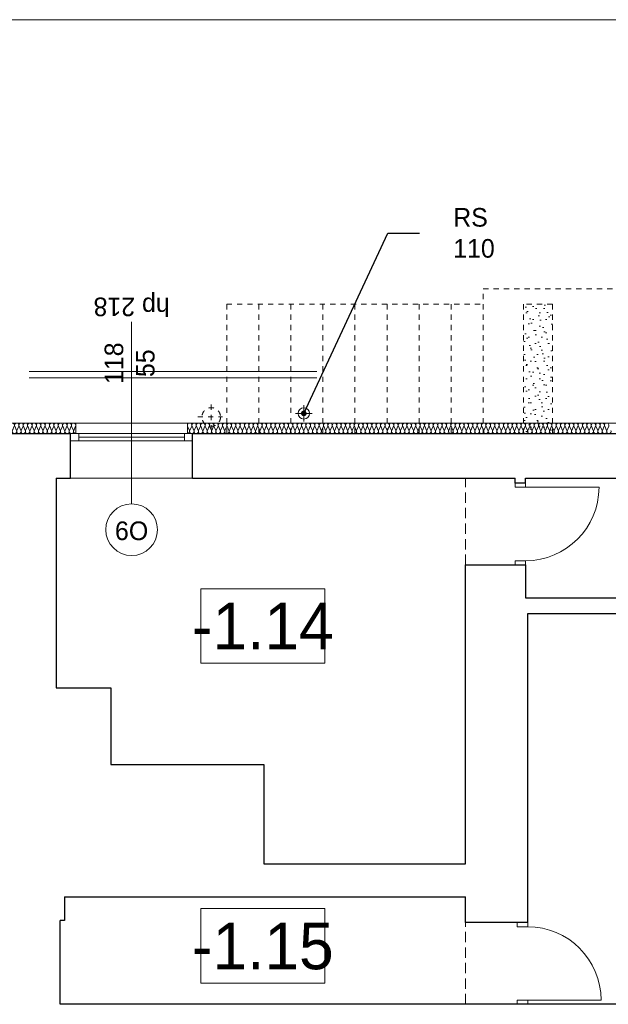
# Model space of a CAD drawing. Extents: x -21260 to 35740, y -2672 to 187028.
# Tile 22 of 120: x 11072 to 16764, y 17506 to 27028. Entities that reach past the tile are written whole.
import ezdxf

# ---------------------------------------------------------------- set-up
doc = ezdxf.new("R2010")
doc.units = 0
doc.header["$MEASUREMENT"] = 0
doc.linetypes.add('Hidden Line', pattern=[100, 50, -50])
doc.linetypes.add('Krawędzie ukryte', pattern=[150, 100, -50])
for name, color, linetype, lineweight, true_color in [('arch izolacje_Nr_Pióra__3', 7, 'Continuous', 13, 0xff6600), ('Arch ocieplenie_Nr_Pióra__22', 7, 'Continuous', 9, 0x7f7f7f), ('Arch wyburzenia_Nr_Pióra__2', 7, 'Continuous', 13, 0x7f7f7f), ('INWENT.ŚCIANY_Nr_Pióra__2', 7, 'Continuous', 13, 0x7f7f7f)]:
    doc.layers.add(name, color=color, linetype=linetype, lineweight=lineweight, true_color=true_color)
for name, color, linetype, lineweight in [('arch izolacje_Nr_Pióra__5', 7, 'Continuous', 13), ('Arch opisy okien_Nr_Pióra__21', 7, 'Continuous', 13), ('Arch opisy_Nr_Pióra__1', 7, 'Continuous', 25), ('Arch opisy_Nr_Pióra__21', 7, 'Continuous', 13), ('ARCH TABELA_Nr_Pióra__21', 7, 'Continuous', 13), ('INWENT ODWODNIENIE_Nr_Pióra__21', 7, 'Continuous', 13), ('INWENT OPISY_Nr_Pióra__21', 7, 'Continuous', 13), ('INWENT. DRZWI_Nr_Pióra__21', 7, 'Continuous', 13), ('INWENT. OKNA_Nr_Pióra__5', 7, 'Continuous', 13), ('INWENT.ŚCIANY_Nr_Pióra__1', 7, 'Continuous', 25), ('INWENT.ŚCIANY_Nr_Pióra__21', 7, 'Continuous', 13)]:
    doc.layers.add(name, color=color, linetype=linetype, lineweight=lineweight)
doc.layers.add('Arch ocieplenie', color=7, linetype='Continuous')
doc.styles.add('GENERATED_STYLE_3', font='txt')
doc.styles.add('GENERATED_STYLE_4', font='txt')
doc.styles.add('GENERATED_STYLE_6', font='txt')
doc.styles.add('GENERATED_STYLE_7', font='txt')
doc.dimstyles.new('GENERATED_STYLE__6', dxfattribs={"dimtxt": 0.18, "dimasz": 109.44, "dimexe": 0.18, "dimexo": 0.0625, "dimgap": 0.09, "dimtad": 0, "dimtih": 1, "dimtoh": 1, "dimdec": 4, "dimzin": 0, "dimdsep": 46, "dimcen": 0.09, "dimadec": 0, "dimazin": 0, "dimtfac": 1, "dimtdec": 4, "dimtmove": 0, "dimatfit": 3, "dimldrblk": 'ARROWHEAD_11', "dimfxl": 0, "dimtolj": 1, "dimtzin": 0, "dimarcsym": 0})

# ---------------------------------------------------------------- blocks, each defined once
blk = doc.blocks.new('Izolacja cieplna 14_111', base_point=(11614.1, 23025.9))
at = {"layer": 'Arch ocieplenie_Nr_Pióra__22', "linetype": 'Continuous'}
for p, q in [((9093.5, 23055.7), (9075.8, 23096.1)), ((9114.6, 23096.1), (9097, 23055.7)), ((9135.8, 23055.7), (9118.2, 23096.1)), ((9157, 23096.1), (9139.3, 23055.7)), ((9178.1, 23055.7), (9160.5, 23096.1)), ((9199.3, 23096.1), (9181.7, 23055.7)), ((9220.5, 23055.7), (9202.8, 23096.1)), ((9241.6, 23096.1), (9224, 23055.7)), ((9262.8, 23055.7), (9245.2, 23096.1)), ((9284, 23096.1), (9266.3, 23055.7)), ((9305.1, 23055.7), (9287.5, 23096.1)), ((9326.3, 23096.1), (9308.7, 23055.7)), ((9347.5, 23055.7), (9329.8, 23096.1)), ((9368.6, 23096.1), (9351, 23055.7)), ((9389.8, 23055.7), (9372.2, 23096.1)), ((9411, 23096.1), (9393.3, 23055.7)), ((9432.1, 23055.7), (9414.5, 23096.1)), ((9453.3, 23096.1), (9435.7, 23055.7)), ((9474.5, 23055.7), (9456.8, 23096.1)), ((9495.6, 23096.1), (9478, 23055.7)), ((9516.8, 23055.7), (9499.2, 23096.1)), ((9538, 23096.1), (9520.3, 23055.7)), ((9559.1, 23055.7), (9541.5, 23096.1)), ((9580.3, 23096.1), (9562.7, 23055.7)), ((9601.5, 23055.7), (9583.8, 23096.1)), ((9622.6, 23096.1), (9605, 23055.7)), ((9643.8, 23055.7), (9626.2, 23096.1)), ((9665, 23096.1), (9647.3, 23055.7)), ((9686.1, 23055.7), (9668.5, 23096.1)), ((9707.3, 23096.1), (9689.7, 23055.7)), ((9728.5, 23055.7), (9710.8, 23096.1)), ((9749.6, 23096.1), (9732, 23055.7)), ((9770.8, 23055.7), (9753.2, 23096.1)), ((9792, 23096.1), (9774.3, 23055.7)), ((9813.1, 23055.7), (9795.5, 23096.1)), ((9834.3, 23096.1), (9816.7, 23055.7)), ((9855.5, 23055.7), (9837.8, 23096.1)), ((9876.6, 23096.1), (9859, 23055.7)), ((9897.8, 23055.7), (9880.2, 23096.1)), ((9919, 23096.1), (9901.3, 23055.7)), ((9940.1, 23055.7), (9922.5, 23096.1)), ((9961.3, 23096.1), (9943.7, 23055.7)), ((9982.5, 23055.7), (9964.8, 23096.1)), ((10003.6, 23096.1), (9986, 23055.7)), ((10024.8, 23055.7), (10007.2, 23096.1)), ((10046, 23096.1), (10028.3, 23055.7)), ((10067.1, 23055.7), (10049.5, 23096.1)), ((10088.3, 23096.1), (10070.7, 23055.7)), ((10109.5, 23055.7), (10091.8, 23096.1)), ((10130.6, 23096.1), (10113, 23055.7)), ((10151.8, 23055.7), (10134.2, 23096.1)), ((10173, 23096.1), (10155.3, 23055.7)), ((10194.1, 23055.7), (10176.5, 23096.1)), ((10215.3, 23096.1), (10197.7, 23055.7)), ((10236.5, 23055.7), (10218.8, 23096.1)), ((10257.6, 23096.1), (10240, 23055.7)), ((10278.8, 23055.7), (10261.2, 23096.1)), ((10300, 23096.1), (10282.3, 23055.7)), ((10321.1, 23055.7), (10303.5, 23096.1)), ((10342.3, 23096.1), (10324.7, 23055.7)), ((10363.5, 23055.7), (10345.8, 23096.1)), ((10384.6, 23096.1), (10367, 23055.7)), ((10405.8, 23055.7), (10388.2, 23096.1)), ((10427, 23096.1), (10409.3, 23055.7)), ((10448.1, 23055.7), (10430.5, 23096.1)), ((10469.3, 23096.1), (10451.7, 23055.7)), ((10490.5, 23055.7), (10472.8, 23096.1)), ((10511.6, 23096.1), (10494, 23055.7)), ((10532.8, 23055.7), (10515.2, 23096.1)), ((10554, 23096.1), (10536.3, 23055.7)), ((10575.1, 23055.7), (10557.5, 23096.1)), ((10596.3, 23096.1), (10578.7, 23055.7)), ((10617.5, 23055.7), (10599.8, 23096.1)), ((10638.6, 23096.1), (10621, 23055.7)), ((10659.8, 23055.7), (10642.2, 23096.1)), ((10681, 23096.1), (10663.3, 23055.7)), ((10702.1, 23055.7), (10684.5, 23096.1)), ((10723.3, 23096.1), (10705.7, 23055.7)), ((10744.5, 23055.7), (10726.8, 23096.1)), ((10765.6, 23096.1), (10748, 23055.7)), ((10786.8, 23055.7), (10769.2, 23096.1)), ((10808, 23096.1), (10790.3, 23055.7)), ((10829.1, 23055.7), (10811.5, 23096.1)), ((10850.3, 23096.1), (10832.7, 23055.7)), ((10871.5, 23055.7), (10853.8, 23096.1)), ((10892.6, 23096.1), (10875, 23055.7)), ((10913.8, 23055.7), (10896.2, 23096.1)), ((10935, 23096.1), (10917.3, 23055.7)), ((10956.1, 23055.7), (10938.5, 23096.1)), ((10977.3, 23096.1), (10959.7, 23055.7)), ((10998.5, 23055.7), (10980.8, 23096.1)), ((11019.6, 23096.1), (11002, 23055.7)), ((11040.8, 23055.7), (11023.2, 23096.1)), ((11062, 23096.1), (11044.3, 23055.7)), ((11083.1, 23055.7), (11065.5, 23096.1)), ((11104.3, 23096.1), (11086.7, 23055.7)), ((11125.5, 23055.7), (11107.8, 23096.1)), ((11146.6, 23096.1), (11129, 23055.7)), ((11167.8, 23055.7), (11150.2, 23096.1)), ((11189, 23096.1), (11171.3, 23055.7)), ((11210.1, 23055.7), (11192.5, 23096.1)), ((11231.3, 23096.1), (11213.7, 23055.7)), ((11252.5, 23055.7), (11234.8, 23096.1)), ((11273.6, 23096.1), (11256, 23055.7)), ((11294.8, 23055.7), (11277.2, 23096.1)), ((11316, 23096.1), (11298.3, 23055.7)), ((11337.1, 23055.7), (11319.5, 23096.1)), ((11358.3, 23096.1), (11340.7, 23055.7)), ((11379.5, 23055.7), (11361.8, 23096.1)), ((11400.6, 23096.1), (11383, 23055.7)), ((11421.8, 23055.7), (11404.2, 23096.1)), ((11443, 23096.1), (11425.3, 23055.7)), ((11464.1, 23055.7), (11446.5, 23096.1)), ((11485.3, 23096.1), (11467.7, 23055.7)), ((11506.5, 23055.7), (11488.8, 23096.1)), ((11527.6, 23096.1), (11510, 23055.7)), ((11548.8, 23055.7), (11531.2, 23096.1)), ((11570, 23096.1), (11552.3, 23055.7)), ((11591.1, 23055.7), (11573.5, 23096.1)), ((11612.3, 23096.1), (11594.7, 23055.7))]:
    blk.add_line(p, q, dxfattribs=at)
for centre, start_param, end_param in [((9095.2, 23104.6), 1.158003, 5.125183), ((9074.1, 23047.1), 0, 1.983589), ((9116.4, 23047.1), 4.299595, 8.266774), ((9137.6, 23104.6), 1.158003, 5.125183), ((9158.7, 23047.1), 4.299595, 8.266774), ((9179.9, 23104.6), 1.158003, 5.125183), ((9201.1, 23047.1), 4.299595, 8.266774), ((9222.2, 23104.6), 1.158003, 5.125183), ((9243.4, 23047.1), 4.299595, 8.266774), ((9264.6, 23104.6), 1.158003, 5.125183), ((9285.7, 23047.1), 4.299595, 8.266774), ((9306.9, 23104.6), 1.158003, 5.125183), ((9328.1, 23047.1), 4.299595, 8.266774), ((9349.2, 23104.6), 1.158003, 5.125183), ((9370.4, 23047.1), 4.299595, 8.266774), ((9391.6, 23104.6), 1.158003, 5.125183), ((9412.7, 23047.1), 4.299595, 8.266774), ((9433.9, 23104.6), 1.158003, 5.125183), ((9455.1, 23047.1), 4.299595, 8.266774), ((9476.2, 23104.6), 1.158003, 5.125183), ((9497.4, 23047.1), 4.299595, 8.266774), ((9518.6, 23104.6), 1.158003, 5.125183), ((9539.7, 23047.1), 4.299595, 8.266774), ((9560.9, 23104.6), 1.158003, 5.125183), ((9582.1, 23047.1), 4.299595, 8.266774), ((9603.2, 23104.6), 1.158003, 5.125183), ((9624.4, 23047.1), 4.299595, 8.266774), ((9645.6, 23104.6), 1.158003, 5.125183), ((9666.7, 23047.1), 4.299595, 8.266774), ((9687.9, 23104.6), 1.158003, 5.125183), ((9709.1, 23047.1), 4.299595, 8.266774), ((9730.2, 23104.6), 1.158003, 5.125183), ((9751.4, 23047.1), 4.299595, 8.266774), ((9772.6, 23104.6), 1.158003, 5.125183), ((9793.7, 23047.1), 4.299595, 8.266774), ((9814.9, 23104.6), 1.158003, 5.125183), ((9836.1, 23047.1), 4.299595, 8.266774), ((9857.2, 23104.6), 1.158003, 5.125183), ((9878.4, 23047.1), 4.299595, 8.266774), ((9899.6, 23104.6), 1.158003, 5.125183), ((9920.7, 23047.1), 4.299595, 8.266774), ((9941.9, 23104.6), 1.158003, 5.125183), ((9963.1, 23047.1), 4.299595, 8.266774), ((9984.2, 23104.6), 1.158003, 5.125183), ((10005.4, 23047.1), 4.299595, 8.266774), ((10026.6, 23104.6), 1.158003, 5.125183), ((10047.7, 23047.1), 4.299595, 8.266774), ((10068.9, 23104.6), 1.158003, 5.125183), ((10090.1, 23047.1), 4.299595, 8.266774), ((10111.2, 23104.6), 1.158003, 5.125183), ((10132.4, 23047.1), 4.299595, 8.266774), ((10153.6, 23104.6), 1.158003, 5.125183), ((10174.7, 23047.1), 4.299595, 8.266774), ((10195.9, 23104.6), 1.158003, 5.125183), ((10217.1, 23047.1), 4.299595, 8.266774), ((10238.2, 23104.6), 1.158003, 5.125183), ((10259.4, 23047.1), 4.299595, 8.266774), ((10280.6, 23104.6), 1.158003, 5.125183), ((10301.7, 23047.1), 4.299595, 8.266774), ((10322.9, 23104.6), 1.158003, 5.125183), ((10344.1, 23047.1), 4.299595, 8.266774), ((10365.2, 23104.6), 1.158003, 5.125183), ((10386.4, 23047.1), 4.299595, 8.266774), ((10407.6, 23104.6), 1.158003, 5.125183), ((10428.7, 23047.1), 4.299595, 8.266774), ((10449.9, 23104.6), 1.158003, 5.125183), ((10471.1, 23047.1), 4.299595, 8.266774), ((10492.2, 23104.6), 1.158003, 5.125183), ((10513.4, 23047.1), 4.299595, 8.266774), ((10534.6, 23104.6), 1.158003, 5.125183), ((10555.7, 23047.1), 4.299595, 8.266774), ((10576.9, 23104.6), 1.158003, 5.125183), ((10598.1, 23047.1), 4.299595, 8.266774), ((10619.2, 23104.6), 1.158003, 5.125183), ((10640.4, 23047.1), 4.299595, 8.266774), ((10661.6, 23104.6), 1.158003, 5.125183), ((10682.7, 23047.1), 4.299595, 8.266774), ((10703.9, 23104.6), 1.158003, 5.125183), ((10725.1, 23047.1), 4.299595, 8.266774), ((10746.2, 23104.6), 1.158003, 5.125183), ((10767.4, 23047.1), 4.299595, 8.266774), ((10788.6, 23104.6), 1.158003, 5.125183), ((10809.7, 23047.1), 4.299595, 8.266774), ((10830.9, 23104.6), 1.158003, 5.125183), ((10852.1, 23047.1), 4.299595, 8.266774), ((10873.2, 23104.6), 1.158003, 5.125183), ((10894.4, 23047.1), 4.299595, 8.266774), ((10915.6, 23104.6), 1.158003, 5.125183), ((10936.7, 23047.1), 4.299595, 8.266774), ((10957.9, 23104.6), 1.158003, 5.125183), ((10979.1, 23047.1), 4.299595, 8.266774), ((11000.2, 23104.6), 1.158003, 5.125183), ((11021.4, 23047.1), 4.299595, 8.266774), ((11042.6, 23104.6), 1.158003, 5.125183), ((11063.7, 23047.1), 4.299595, 8.266774), ((11084.9, 23104.6), 1.158003, 5.125183), ((11106.1, 23047.1), 4.299595, 8.266774), ((11127.2, 23104.6), 1.158003, 5.125183), ((11148.4, 23047.1), 4.299595, 8.266774), ((11169.6, 23104.6), 1.158003, 5.125183), ((11190.7, 23047.1), 4.299595, 8.266774), ((11211.9, 23104.6), 1.158003, 5.125183), ((11233.1, 23047.1), 4.299595, 8.266774), ((11254.2, 23104.6), 1.158003, 5.125183), ((11275.4, 23047.1), 4.299595, 8.266774), ((11296.6, 23104.6), 1.158003, 5.125183), ((11317.7, 23047.1), 4.299595, 8.266774), ((11338.9, 23104.6), 1.158003, 5.125183), ((11360.1, 23047.1), 4.299595, 8.266774), ((11381.2, 23104.6), 1.158003, 5.125183), ((11402.4, 23047.1), 4.299595, 8.266774), ((11423.6, 23104.6), 1.158003, 5.125183), ((11444.7, 23047.1), 4.299595, 8.266774), ((11465.9, 23104.6), 1.158003, 5.125183), ((11487.1, 23047.1), 4.299595, 8.266774), ((11508.2, 23104.6), 1.158003, 5.125183), ((11529.4, 23047.1), 4.299595, 8.266774), ((11550.6, 23104.6), 1.158003, 5.125183), ((11571.7, 23047.1), 4.299595, 8.266774), ((11592.9, 23104.6), 1.158003, 5.125183), ((11614.1, 23047.1), 4.299596, 6.283185)]:
    blk.add_ellipse(centre, major_axis=(0, -21.3), ratio=0.995244, start_param=start_param, end_param=end_param, dxfattribs=at)
blk = doc.blocks.new('Izolacja cieplna 14_113', base_point=(21524.1, 23025.9))
at = {"layer": 'Arch ocieplenie_Nr_Pióra__22', "linetype": 'Continuous'}
for p, q in [((12713.5, 23055.7), (12695.9, 23096.1)), ((12734.7, 23096.1), (12717.1, 23055.7)), ((12756, 23055.7), (12738.3, 23096.1)), ((12777.2, 23096.1), (12759.5, 23055.7)), ((12798.4, 23055.7), (12780.8, 23096.1)), ((12819.6, 23096.1), (12802, 23055.7)), ((12840.9, 23055.7), (12823.2, 23096.1)), ((12862.1, 23096.1), (12844.4, 23055.7)), ((12883.3, 23055.7), (12865.7, 23096.1)), ((12904.5, 23096.1), (12886.9, 23055.7)), ((12925.8, 23055.7), (12908.1, 23096.1)), ((12947, 23096.1), (12929.3, 23055.7)), ((12968.2, 23055.7), (12950.6, 23096.1)), ((12989.5, 23096.1), (12971.8, 23055.7)), ((13010.7, 23055.7), (12993, 23096.1)), ((13031.9, 23096.1), (13014.2, 23055.7)), ((13053.1, 23055.7), (13035.5, 23096.1)), ((13074.4, 23096.1), (13056.7, 23055.7)), ((13095.6, 23055.7), (13077.9, 23096.1)), ((13116.8, 23096.1), (13099.1, 23055.7)), ((13138, 23055.7), (13120.4, 23096.1)), ((13159.3, 23096.1), (13141.6, 23055.7)), ((13180.5, 23055.7), (13162.8, 23096.1)), ((13201.7, 23096.1), (13184.1, 23055.7)), ((13222.9, 23055.7), (13205.3, 23096.1)), ((13244.2, 23096.1), (13226.5, 23055.7)), ((13265.4, 23055.7), (13247.7, 23096.1)), ((13286.6, 23096.1), (13269, 23055.7)), ((13307.8, 23055.7), (13290.2, 23096.1)), ((13329.1, 23096.1), (13311.4, 23055.7)), ((13350.3, 23055.7), (13332.6, 23096.1)), ((13371.5, 23096.1), (13353.9, 23055.7)), ((13392.7, 23055.7), (13375.1, 23096.1)), ((13414, 23096.1), (13396.3, 23055.7)), ((13435.2, 23055.7), (13417.5, 23096.1)), ((13456.4, 23096.1), (13438.8, 23055.7)), ((13477.6, 23055.7), (13460, 23096.1)), ((13498.9, 23096.1), (13481.2, 23055.7)), ((13520.1, 23055.7), (13502.4, 23096.1)), ((13541.3, 23096.1), (13523.7, 23055.7)), ((13562.6, 23055.7), (13544.9, 23096.1)), ((13583.8, 23096.1), (13566.1, 23055.7)), ((13605, 23055.7), (13587.3, 23096.1)), ((13626.2, 23096.1), (13608.6, 23055.7)), ((13647.5, 23055.7), (13629.8, 23096.1)), ((13668.7, 23096.1), (13651, 23055.7)), ((13689.9, 23055.7), (13672.2, 23096.1)), ((13711.1, 23096.1), (13693.5, 23055.7)), ((13732.4, 23055.7), (13714.7, 23096.1)), ((13753.6, 23096.1), (13735.9, 23055.7)), ((13774.8, 23055.7), (13757.2, 23096.1)), ((13796, 23096.1), (13778.4, 23055.7)), ((13817.3, 23055.7), (13799.6, 23096.1)), ((13838.5, 23096.1), (13820.8, 23055.7)), ((13859.7, 23055.7), (13842.1, 23096.1)), ((13880.9, 23096.1), (13863.3, 23055.7)), ((13902.2, 23055.7), (13884.5, 23096.1)), ((13923.4, 23096.1), (13905.7, 23055.7)), ((13944.6, 23055.7), (13927, 23096.1)), ((13965.8, 23096.1), (13948.2, 23055.7)), ((13987.1, 23055.7), (13969.4, 23096.1)), ((14008.3, 23096.1), (13990.6, 23055.7)), ((14029.5, 23055.7), (14011.9, 23096.1)), ((14050.7, 23096.1), (14033.1, 23055.7)), ((14072, 23055.7), (14054.3, 23096.1)), ((14093.2, 23096.1), (14075.5, 23055.7)), ((14114.4, 23055.7), (14096.8, 23096.1)), ((14135.7, 23096.1), (14118, 23055.7)), ((14156.9, 23055.7), (14139.2, 23096.1)), ((14178.1, 23096.1), (14160.4, 23055.7)), ((14199.3, 23055.7), (14181.7, 23096.1)), ((14220.6, 23096.1), (14202.9, 23055.7)), ((14241.8, 23055.7), (14224.1, 23096.1)), ((14263, 23096.1), (14245.3, 23055.7)), ((14284.2, 23055.7), (14266.6, 23096.1)), ((14305.5, 23096.1), (14287.8, 23055.7)), ((14326.7, 23055.7), (14309, 23096.1)), ((14347.9, 23096.1), (14330.3, 23055.7)), ((14369.1, 23055.7), (14351.5, 23096.1)), ((14390.4, 23096.1), (14372.7, 23055.7)), ((14411.6, 23055.7), (14393.9, 23096.1)), ((14432.8, 23096.1), (14415.2, 23055.7)), ((14454, 23055.7), (14436.4, 23096.1)), ((14475.3, 23096.1), (14457.6, 23055.7)), ((14496.5, 23055.7), (14478.8, 23096.1)), ((14517.7, 23096.1), (14500.1, 23055.7)), ((14538.9, 23055.7), (14521.3, 23096.1)), ((14560.2, 23096.1), (14542.5, 23055.7)), ((14581.4, 23055.7), (14563.7, 23096.1)), ((14602.6, 23096.1), (14585, 23055.7)), ((14623.8, 23055.7), (14606.2, 23096.1)), ((14645.1, 23096.1), (14627.4, 23055.7)), ((14666.3, 23055.7), (14648.6, 23096.1)), ((14687.5, 23096.1), (14669.9, 23055.7)), ((14708.8, 23055.7), (14691.1, 23096.1)), ((14730, 23096.1), (14712.3, 23055.7)), ((14751.2, 23055.7), (14733.5, 23096.1)), ((14772.4, 23096.1), (14754.8, 23055.7)), ((14793.7, 23055.7), (14776, 23096.1)), ((14814.9, 23096.1), (14797.2, 23055.7)), ((14836.1, 23055.7), (14818.4, 23096.1)), ((14857.3, 23096.1), (14839.7, 23055.7)), ((14878.6, 23055.7), (14860.9, 23096.1)), ((14899.8, 23096.1), (14882.1, 23055.7)), ((14921, 23055.7), (14903.4, 23096.1)), ((14942.2, 23096.1), (14924.6, 23055.7)), ((14963.5, 23055.7), (14945.8, 23096.1)), ((14984.7, 23096.1), (14967, 23055.7)), ((15005.9, 23055.7), (14988.3, 23096.1)), ((15027.1, 23096.1), (15009.5, 23055.7)), ((15048.4, 23055.7), (15030.7, 23096.1)), ((15069.6, 23096.1), (15051.9, 23055.7)), ((15090.8, 23055.7), (15073.2, 23096.1)), ((15112, 23096.1), (15094.4, 23055.7)), ((15133.3, 23055.7), (15115.6, 23096.1)), ((15154.5, 23096.1), (15136.8, 23055.7)), ((15175.7, 23055.7), (15158.1, 23096.1)), ((15197, 23096.1), (15179.3, 23055.7)), ((15218.2, 23055.7), (15200.5, 23096.1)), ((15239.4, 23096.1), (15221.7, 23055.7)), ((15260.6, 23055.7), (15243, 23096.1)), ((15281.9, 23096.1), (15264.2, 23055.7)), ((15303.1, 23055.7), (15285.4, 23096.1)), ((15324.3, 23096.1), (15306.6, 23055.7)), ((15345.5, 23055.7), (15327.9, 23096.1)), ((15366.8, 23096.1), (15349.1, 23055.7)), ((15388, 23055.7), (15370.3, 23096.1)), ((15409.2, 23096.1), (15391.6, 23055.7)), ((15430.4, 23055.7), (15412.8, 23096.1)), ((15451.7, 23096.1), (15434, 23055.7)), ((15472.9, 23055.7), (15455.2, 23096.1)), ((15494.1, 23096.1), (15476.5, 23055.7)), ((15515.3, 23055.7), (15497.7, 23096.1)), ((15536.6, 23096.1), (15518.9, 23055.7)), ((15557.8, 23055.7), (15540.1, 23096.1)), ((15579, 23096.1), (15561.4, 23055.7)), ((15600.2, 23055.7), (15582.6, 23096.1)), ((15621.5, 23096.1), (15603.8, 23055.7)), ((15642.7, 23055.7), (15625, 23096.1)), ((15663.9, 23096.1), (15646.3, 23055.7)), ((15685.1, 23055.7), (15667.5, 23096.1)), ((15706.4, 23096.1), (15688.7, 23055.7)), ((15727.6, 23055.7), (15709.9, 23096.1)), ((15748.8, 23096.1), (15731.2, 23055.7)), ((15770.1, 23055.7), (15752.4, 23096.1)), ((15791.3, 23096.1), (15773.6, 23055.7)), ((15812.5, 23055.7), (15794.8, 23096.1)), ((15833.7, 23096.1), (15816.1, 23055.7)), ((15855, 23055.7), (15837.3, 23096.1)), ((15876.2, 23096.1), (15858.5, 23055.7)), ((15897.4, 23055.7), (15879.7, 23096.1)), ((15918.6, 23096.1), (15901, 23055.7)), ((15939.9, 23055.7), (15922.2, 23096.1)), ((15961.1, 23096.1), (15943.4, 23055.7)), ((15982.3, 23055.7), (15964.7, 23096.1)), ((16003.5, 23096.1), (15985.9, 23055.7)), ((16024.8, 23055.7), (16007.1, 23096.1)), ((16046, 23096.1), (16028.3, 23055.7)), ((16067.2, 23055.7), (16049.6, 23096.1)), ((16088.4, 23096.1), (16070.8, 23055.7)), ((16109.7, 23055.7), (16092, 23096.1)), ((16130.9, 23096.1), (16113.2, 23055.7)), ((16152.1, 23055.7), (16134.5, 23096.1)), ((16173.3, 23096.1), (16155.7, 23055.7)), ((16194.6, 23055.7), (16176.9, 23096.1)), ((16215.8, 23096.1), (16198.1, 23055.7)), ((16237, 23055.7), (16219.4, 23096.1)), ((16258.2, 23096.1), (16240.6, 23055.7)), ((16279.5, 23055.7), (16261.8, 23096.1)), ((16300.7, 23096.1), (16283, 23055.7)), ((16321.9, 23055.7), (16304.3, 23096.1)), ((16343.2, 23096.1), (16325.5, 23055.7)), ((16364.4, 23055.7), (16346.7, 23096.1)), ((16385.6, 23096.1), (16367.9, 23055.7)), ((16406.8, 23055.7), (16389.2, 23096.1)), ((16428.1, 23096.1), (16410.4, 23055.7)), ((16449.3, 23055.7), (16431.6, 23096.1)), ((16470.5, 23096.1), (16452.8, 23055.7)), ((16491.7, 23055.7), (16474.1, 23096.1)), ((16513, 23096.1), (16495.3, 23055.7)), ((16534.2, 23055.7), (16516.5, 23096.1)), ((16555.4, 23096.1), (16537.8, 23055.7)), ((16576.6, 23055.7), (16559, 23096.1)), ((16597.9, 23096.1), (16580.2, 23055.7)), ((16619.1, 23055.7), (16601.4, 23096.1)), ((16640.3, 23096.1), (16622.7, 23055.7)), ((16661.5, 23055.7), (16643.9, 23096.1)), ((16682.8, 23096.1), (16665.1, 23055.7)), ((16704, 23055.7), (16686.3, 23096.1)), ((16725.2, 23096.1), (16707.6, 23055.7)), ((16746.4, 23055.7), (16728.8, 23096.1)), ((16767.7, 23096.1), (16750, 23055.7))]:
    blk.add_line(p, q, dxfattribs=at)
for centre, start_param, end_param in [((12715.3, 23104.6), 1.158003, 5.125183), ((12694.1, 23047.1), 0, 1.983589), ((12736.5, 23047.1), 4.299595, 8.266774), ((12757.7, 23104.6), 1.158003, 5.125183), ((12779, 23047.1), 4.299595, 8.266774), ((12800.2, 23104.6), 1.158003, 5.125183), ((12821.4, 23047.1), 4.299595, 8.266774), ((12842.7, 23104.6), 1.158003, 5.125183), ((12863.9, 23047.1), 4.299595, 8.266774), ((12885.1, 23104.6), 1.158003, 5.125183), ((12906.3, 23047.1), 4.299595, 8.266774), ((12927.6, 23104.6), 1.158003, 5.125183), ((12948.8, 23047.1), 4.299595, 8.266774), ((12970, 23104.6), 1.158003, 5.125183), ((12991.2, 23047.1), 4.299595, 8.266774), ((13012.5, 23104.6), 1.158003, 5.125183), ((13033.7, 23047.1), 4.299595, 8.266774), ((13054.9, 23104.6), 1.158003, 5.125183), ((13076.1, 23047.1), 4.299595, 8.266774), ((13097.4, 23104.6), 1.158003, 5.125183), ((13118.6, 23047.1), 4.299595, 8.266774), ((13139.8, 23104.6), 1.158003, 5.125183), ((13161, 23047.1), 4.299595, 8.266774), ((13182.3, 23104.6), 1.158003, 5.125183), ((13203.5, 23047.1), 4.299595, 8.266774), ((13224.7, 23104.6), 1.158003, 5.125183), ((13245.9, 23047.1), 4.299595, 8.266774), ((13267.2, 23104.6), 1.158003, 5.125183), ((13288.4, 23047.1), 4.299595, 8.266774), ((13309.6, 23104.6), 1.158003, 5.125183), ((13330.8, 23047.1), 4.299595, 8.266774), ((13352.1, 23104.6), 1.158003, 5.125183), ((13373.3, 23047.1), 4.299595, 8.266774), ((13394.5, 23104.6), 1.158003, 5.125183), ((13415.8, 23047.1), 4.299595, 8.266774), ((13437, 23104.6), 1.158003, 5.125183), ((13458.2, 23047.1), 4.299595, 8.266774), ((13479.4, 23104.6), 1.158003, 5.125183), ((13500.7, 23047.1), 4.299595, 8.266774), ((13521.9, 23104.6), 1.158003, 5.125183), ((13543.1, 23047.1), 4.299595, 8.266774), ((13564.3, 23104.6), 1.158003, 5.125183), ((13585.6, 23047.1), 4.299595, 8.266774), ((13606.8, 23104.6), 1.158003, 5.125183), ((13628, 23047.1), 4.299595, 8.266774), ((13649.2, 23104.6), 1.158003, 5.125183), ((13670.5, 23047.1), 4.299595, 8.266774), ((13691.7, 23104.6), 1.158003, 5.125183), ((13712.9, 23047.1), 4.299595, 8.266774), ((13734.1, 23104.6), 1.158003, 5.125183), ((13755.4, 23047.1), 4.299595, 8.266774), ((13776.6, 23104.6), 1.158003, 5.125183), ((13797.8, 23047.1), 4.299595, 8.266774), ((13819, 23104.6), 1.158003, 5.125183), ((13840.3, 23047.1), 4.299595, 8.266774), ((13861.5, 23104.6), 1.158003, 5.125183), ((13882.7, 23047.1), 4.299595, 8.266774), ((13904, 23104.6), 1.158003, 5.125183), ((13925.2, 23047.1), 4.299595, 8.266774), ((13946.4, 23104.6), 1.158003, 5.125183), ((13967.6, 23047.1), 4.299595, 8.266774), ((13988.9, 23104.6), 1.158003, 5.125183), ((14010.1, 23047.1), 4.299595, 8.266774), ((14031.3, 23104.6), 1.158003, 5.125183), ((14052.5, 23047.1), 4.299595, 8.266774), ((14073.8, 23104.6), 1.158003, 5.125183), ((14095, 23047.1), 4.299595, 8.266774), ((14116.2, 23104.6), 1.158003, 5.125183), ((14137.4, 23047.1), 4.299595, 8.266774), ((14158.7, 23104.6), 1.158003, 5.125183), ((14179.9, 23047.1), 4.299595, 8.266774), ((14201.1, 23104.6), 1.158003, 5.125183), ((14222.3, 23047.1), 4.299595, 8.266774), ((14243.6, 23104.6), 1.158003, 5.125183), ((14264.8, 23047.1), 4.299595, 8.266774), ((14286, 23104.6), 1.158003, 5.125183), ((14307.2, 23047.1), 4.299595, 8.266774), ((14328.5, 23104.6), 1.158003, 5.125183), ((14349.7, 23047.1), 4.299595, 8.266774), ((14370.9, 23104.6), 1.158003, 5.125183), ((14392.1, 23047.1), 4.299595, 8.266774), ((14413.4, 23104.6), 1.158003, 5.125183), ((14434.6, 23047.1), 4.299595, 8.266774), ((14455.8, 23104.6), 1.158003, 5.125183), ((14477.1, 23047.1), 4.299595, 8.266774), ((14498.3, 23104.6), 1.158003, 5.125183), ((14519.5, 23047.1), 4.299595, 8.266774), ((14540.7, 23104.6), 1.158003, 5.125183), ((14562, 23047.1), 4.299595, 8.266774), ((14583.2, 23104.6), 1.158003, 5.125183), ((14604.4, 23047.1), 4.299595, 8.266774), ((14625.6, 23104.6), 1.158003, 5.125183), ((14646.9, 23047.1), 4.299595, 8.266774), ((14668.1, 23104.6), 1.158003, 5.125183), ((14689.3, 23047.1), 4.299595, 8.266774), ((14710.5, 23104.6), 1.158003, 5.125183), ((14731.8, 23047.1), 4.299595, 8.266774), ((14753, 23104.6), 1.158003, 5.125183), ((14774.2, 23047.1), 4.299595, 8.266774), ((14795.4, 23104.6), 1.158003, 5.125183), ((14816.7, 23047.1), 4.299595, 8.266774), ((14837.9, 23104.6), 1.158003, 5.125183), ((14859.1, 23047.1), 4.299595, 8.266774), ((14880.3, 23104.6), 1.158003, 5.125183), ((14901.6, 23047.1), 4.299595, 8.266774), ((14922.8, 23104.6), 1.158003, 5.125183), ((14944, 23047.1), 4.299595, 8.266774), ((14965.2, 23104.6), 1.158003, 5.125183), ((14986.5, 23047.1), 4.299595, 8.266774), ((15007.7, 23104.6), 1.158003, 5.125183), ((15028.9, 23047.1), 4.299595, 8.266774), ((15050.2, 23104.6), 1.158003, 5.125183), ((15071.4, 23047.1), 4.299595, 8.266774), ((15092.6, 23104.6), 1.158003, 5.125183), ((15113.8, 23047.1), 4.299595, 8.266774), ((15135.1, 23104.6), 1.158003, 5.125183), ((15156.3, 23047.1), 4.299595, 8.266774), ((15177.5, 23104.6), 1.158003, 5.125183), ((15198.7, 23047.1), 4.299595, 8.266774), ((15220, 23104.6), 1.158003, 5.125183), ((15241.2, 23047.1), 4.299595, 8.266774), ((15262.4, 23104.6), 1.158003, 5.125183), ((15283.6, 23047.1), 4.299595, 8.266774), ((15304.9, 23104.6), 1.158003, 5.125183), ((15326.1, 23047.1), 4.299595, 8.266774), ((15347.3, 23104.6), 1.158003, 5.125183), ((15368.5, 23047.1), 4.299595, 8.266774), ((15389.8, 23104.6), 1.158003, 5.125183), ((15411, 23047.1), 4.299595, 8.266774), ((15432.2, 23104.6), 1.158003, 5.125183), ((15453.4, 23047.1), 4.299595, 8.266774), ((15474.7, 23104.6), 1.158003, 5.125183), ((15495.9, 23047.1), 4.299595, 8.266774), ((15517.1, 23104.6), 1.158003, 5.125183), ((15538.3, 23047.1), 4.299595, 8.266774), ((15559.6, 23104.6), 1.158003, 5.125183), ((15580.8, 23047.1), 4.299595, 8.266774), ((15602, 23104.6), 1.158003, 5.125183), ((15623.3, 23047.1), 4.299595, 8.266774), ((15644.5, 23104.6), 1.158003, 5.125183), ((15665.7, 23047.1), 4.299595, 8.266774), ((15686.9, 23104.6), 1.158003, 5.125183), ((15708.2, 23047.1), 4.299595, 8.266774), ((15729.4, 23104.6), 1.158003, 5.125183), ((15750.6, 23047.1), 4.299595, 8.266774), ((15771.8, 23104.6), 1.158003, 5.125183), ((15793.1, 23047.1), 4.299595, 8.266774), ((15814.3, 23104.6), 1.158003, 5.125183), ((15835.5, 23047.1), 4.299595, 8.266774), ((15856.7, 23104.6), 1.158003, 5.125183), ((15878, 23047.1), 4.299595, 8.266774), ((15899.2, 23104.6), 1.158003, 5.125183), ((15920.4, 23047.1), 4.299595, 8.266774), ((15941.6, 23104.6), 1.158003, 5.125183), ((15962.9, 23047.1), 4.299595, 8.266774), ((15984.1, 23104.6), 1.158003, 5.125183), ((16005.3, 23047.1), 4.299595, 8.266774), ((16026.5, 23104.6), 1.158003, 5.125183), ((16047.8, 23047.1), 4.299595, 8.266774), ((16069, 23104.6), 1.158003, 5.125183), ((16090.2, 23047.1), 4.299595, 8.266774), ((16111.5, 23104.6), 1.158003, 5.125183), ((16132.7, 23047.1), 4.299595, 8.266774), ((16153.9, 23104.6), 1.158003, 5.125183), ((16175.1, 23047.1), 4.299595, 8.266774), ((16196.4, 23104.6), 1.158003, 5.125183), ((16217.6, 23047.1), 4.299595, 8.266774), ((16238.8, 23104.6), 1.158003, 5.125183), ((16260, 23047.1), 4.299595, 8.266774), ((16281.3, 23104.6), 1.158003, 5.125183), ((16302.5, 23047.1), 4.299595, 8.266774), ((16323.7, 23104.6), 1.158003, 5.125183), ((16344.9, 23047.1), 4.299595, 8.266774), ((16366.2, 23104.6), 1.158003, 5.125183), ((16387.4, 23047.1), 4.299595, 8.266774), ((16408.6, 23104.6), 1.158003, 5.125183), ((16429.8, 23047.1), 4.299595, 8.266774), ((16451.1, 23104.6), 1.158003, 5.125183), ((16472.3, 23047.1), 4.299595, 8.266774), ((16493.5, 23104.6), 1.158003, 5.125183), ((16514.7, 23047.1), 4.299595, 8.266774), ((16536, 23104.6), 1.158003, 5.125183), ((16557.2, 23047.1), 4.299595, 8.266774), ((16578.4, 23104.6), 1.158003, 5.125183), ((16599.6, 23047.1), 4.299595, 8.266774), ((16620.9, 23104.6), 1.158003, 5.125183), ((16642.1, 23047.1), 4.299595, 8.266774), ((16663.3, 23104.6), 1.158003, 5.125183), ((16684.6, 23047.1), 4.299595, 8.266774), ((16705.8, 23104.6), 1.158003, 5.125183), ((16727, 23047.1), 4.299595, 8.266774), ((16748.2, 23104.6), 1.158003, 5.125183), ((16769.5, 23047.1), 4.299595, 8.266774)]:
    blk.add_ellipse(centre, major_axis=(0, -21.3), ratio=0.998032, start_param=start_param, end_param=end_param, dxfattribs=at)
blk = doc.blocks.new('ARROWHEAD_11')
at = {"color": 0, "linetype": 'Continuous', "lineweight": 0}
blk.add_line((0, 0), (-1, 0), dxfattribs=at)
at = {"color": 0, "linetype": 'Continuous', "lineweight": 0, "const_width": 0.25, "flags": 128}
blk.add_lwpolyline([(-0.125, 0, 1), (0.125, 0, 1)], format="xyb", close=True, dxfattribs=at)

msp = doc.modelspace()

# ---------------------------------------------------------------- hatches: boundary and pattern name
at = {"layer": 'Arch wyburzenia_Nr_Pióra__2', "linetype": 'Continuous'}
h = msp.add_hatch(dxfattribs=at)
h.set_pattern_fill('Cut_Stone', color=256, style=0, pattern_type=2)
h.set_pattern_definition([(45, (0, 200), (-63.6396, 63.6396), [0, -60, 0, -90]), (110, (200, 200), (84.57234, 30.7818), [0, -44, 0, -76])])
h.paths.add_polyline_path([(15944.1, 23025.9), (16224.1, 23025.9), (16224.1, 24275.9), (15944.1, 24275.9)], flags=0)

# ---------------------------------------------------------------- linework, layer by layer
at = {"layer": 'arch izolacje_Nr_Pióra__3', "linetype": 'Continuous'}
for p, q in [((32024.1, 23125.9), (7014.1, 23125.9)), ((11614.1, 23125.9), (9074.1, 23125.9)), ((11614.1, 23025.9), (11614.1, 23125.9)), ((21524.1, 23125.9), (12694.1, 23125.9)), ((12694.1, 23125.9), (12694.1, 23025.9))]:
    msp.add_line(p, q, dxfattribs=at)
at = {"layer": 'arch izolacje_Nr_Pióra__5', "linetype": 'Continuous'}
for p, q in [((11163.9, 23625.9), (13945.7, 23625.9)), ((11163.9, 23565.9), (13945.7, 23565.9))]:
    msp.add_line(p, q, dxfattribs=at)
at = {"layer": 'Arch opisy okien_Nr_Pióra__21', "linetype": 'Continuous'}
msp.add_circle((12154.1, 22095.9), 250, dxfattribs=at)
at = {"layer": 'Arch opisy_Nr_Pióra__21', "linetype": 'Continuous'}
for p, q in [((14022.2, 21524.4), (12822.2, 21524.4)), ((12822.2, 21524.4), (12822.2, 20804.4)), ((14022.2, 20804.4), (14022.2, 21524.4)), ((12822.2, 20804.4), (14022.2, 20804.4)), ((14022.2, 18431.2), (12822.2, 18431.2)), ((12822.2, 18431.2), (12822.2, 17711.2)), ((14022.2, 17711.2), (14022.2, 18431.2)), ((12822.2, 17711.2), (14022.2, 17711.2))]:
    msp.add_line(p, q, dxfattribs=at)
at = {"layer": 'ARCH TABELA_Nr_Pióra__21', "linetype": 'Continuous'}
msp.add_line((-21259.9, 27028.4), (35740.1, 27028.4), dxfattribs=at)
at = {"layer": 'INWENT ODWODNIENIE_Nr_Pióra__21', "linetype": 'Continuous'}
for p, q in [((13819.1, 23300.9), (13819.1, 23140.9)), ((13739.1, 23220.9), (13899.1, 23220.9))]:
    msp.add_line(p, q, dxfattribs=at)
msp.add_circle((13819.1, 23220.9), 55, dxfattribs=at)
at = {"layer": 'INWENT OPISY_Nr_Pióra__21', "linetype": 'Continuous'}
msp.add_line((12154.1, 22345.9), (12154.1, 24105.9), dxfattribs=at)
at = {"layer": 'INWENT. DRZWI_Nr_Pióra__21', "linetype": 'Continuous'}
for p, q in [((15864.1, 22505.9), (15864.1, 22545.9)), ((15964.1, 22505.9), (15864.1, 22505.9)), ((15964.1, 22505.9), (15964.1, 22545.9)), ((15964.1, 22505.9), (16674.1, 22505.9)), ((15964.1, 21795.9), (15864.1, 21795.9)), ((15864.1, 21795.9), (15864.1, 21755.9)), ((15964.1, 21795.9), (15964.1, 21755.9)), ((15884.1, 18255.9), (15884.1, 18295.9)), ((15984.1, 18255.9), (15984.1, 18295.9)), ((15984.1, 18255.9), (15884.1, 18255.9)), ((15984.1, 17545.9), (15884.1, 17545.9)), ((15884.1, 17545.9), (15884.1, 17505.9)), ((15984.1, 17545.9), (16694.1, 17545.9)), ((15984.1, 17545.9), (15984.1, 17505.9))]:
    msp.add_line(p, q, dxfattribs=at)
for centre, start, end in [((15964.1, 22505.9), 270, 0), ((15984.1, 17545.9), 0, 90)]:
    msp.add_arc(centre, 710, start, end, dxfattribs=at)
at = {"layer": 'INWENT. OKNA_Nr_Pióra__5', "linetype": 'Continuous'}
for p, q in [((11564.1, 23025.9), (12744.1, 23025.9)), ((11564.1, 23025.9), (11564.1, 22955.9)), ((12744.1, 22955.9), (11564.1, 22955.9)), ((11644.1, 23025.9), (11644.1, 22955.9)), ((11644.1, 22990.9), (12664.1, 22990.9)), ((12664.1, 23025.9), (12664.1, 22955.9)), ((12744.1, 23025.9), (12744.1, 22955.9))]:
    msp.add_line(p, q, dxfattribs=at)
at = {"layer": 'INWENT.ŚCIANY_Nr_Pióra__1', "linetype": 'Continuous'}
for p, q in [((9124.1, 23025.9), (11564.1, 23025.9)), ((11564.1, 22595.9), (11564.1, 23025.9)), ((12744.1, 22595.9), (12744.1, 23025.9)), ((12744.1, 23025.9), (21474.1, 23025.9)), ((11424.1, 22595.9), (11424.1, 20565.9)), ((11424.1, 22595.9), (11564.1, 22595.9)), ((12744.1, 22595.9), (15864.1, 22595.9)), ((15864.1, 22545.9), (15864.1, 22595.9)), ((15964.1, 22545.9), (15964.1, 22595.9)), ((15964.1, 22595.9), (21474.1, 22595.9)), ((15964.1, 22545.9), (15864.1, 22545.9)), ((15384.1, 18865.9), (15384.1, 21755.9)), ((15384.1, 21755.9), (15964.1, 21755.9)), ((15964.1, 21755.9), (15964.1, 21435.9)), ((15964.1, 21435.9), (19134.1, 21435.9)), ((15984.1, 21285.9), (18964.1, 21285.9)), ((15984.1, 18295.9), (15984.1, 21285.9)), ((11424.1, 20565.9), (11954.1, 20565.9)), ((11954.1, 20565.9), (11954.1, 19825.9)), ((11954.1, 19825.9), (13434.1, 19825.9)), ((13434.1, 19825.9), (13434.1, 18865.9)), ((13434.1, 18865.9), (15384.1, 18865.9)), ((11504.1, 18545.9), (15384.1, 18545.9)), ((11504.1, 18545.9), (11504.1, 18315.9)), ((15384.1, 18295.9), (15384.1, 18545.9)), ((11464.1, 17505.9), (11464.1, 18315.9)), ((11504.1, 18315.9), (11464.1, 18315.9)), ((15984.1, 18295.9), (15384.1, 18295.9)), ((15384.1, 17505.9), (11464.1, 17505.9)), ((15984.1, 17505.9), (15384.1, 17505.9)), ((18964.1, 17505.9), (15984.1, 17505.9))]:
    msp.add_line(p, q, dxfattribs=at)
at = {"layer": 'INWENT.ŚCIANY_Nr_Pióra__2', "linetype": 'Hidden Line'}
for p, q in [((15554.1, 23025.9), (15554.1, 24425.9)), ((15554.1, 24425.9), (19664.1, 24425.9)), ((13074.1, 24275.9), (13074.1, 23025.9)), ((13074.1, 24275.9), (15554.1, 24275.9)), ((13384.1, 24275.9), (13384.1, 23025.9)), ((13694.1, 24275.9), (13694.1, 23025.9)), ((14004.1, 24275.9), (14004.1, 23025.9)), ((14314.1, 24275.9), (14314.1, 23025.9)), ((14624.1, 24275.9), (14624.1, 23025.9)), ((14934.1, 24275.9), (14934.1, 23025.9)), ((15244.1, 24275.9), (15244.1, 23025.9)), ((16224.1, 24275.9), (15944.1, 24275.9)), ((15944.1, 24275.9), (15944.1, 23025.9)), ((16224.1, 23025.9), (16224.1, 24275.9)), ((12924.1, 23305.9), (12924.1, 23065.9)), ((12794.1, 23185.9), (13034.1, 23185.9))]:
    msp.add_line(p, q, dxfattribs=at)
msp.add_circle((12924.1, 23185.9), 90, dxfattribs=at)
at = {"layer": 'INWENT.ŚCIANY_Nr_Pióra__21', "linetype": 'Continuous'}
for p, q in [((11564.1, 23025.9), (12744.1, 23025.9)), ((11564.1, 22595.9), (12744.1, 22595.9))]:
    msp.add_line(p, q, dxfattribs=at)
at = {"layer": 'INWENT.ŚCIANY_Nr_Pióra__21', "linetype": 'Krawędzie ukryte'}
for p, q in [((15384.1, 21755.9), (15384.1, 22595.9)), ((15384.1, 17505.9), (15384.1, 18295.9))]:
    msp.add_line(p, q, dxfattribs=at)

# ---------------------------------------------------------------- block references
at = {"layer": 'Arch ocieplenie', "color": 104, "linetype": 'Continuous', "lineweight": 9, "true_color": 0x029e21}
for name, p in [('Izolacja cieplna 14_111', (11614.1, 23025.9)), ('Izolacja cieplna 14_113', (21524.1, 23025.9))]:
    msp.add_blockref(name, p, dxfattribs=at)

# ---------------------------------------------------------------- texts
at = {"layer": 'Arch opisy okien_Nr_Pióra__21', "linetype": 'Continuous', "insert": (12154.1, 21995.6), "char_height": 180, "attachment_point": 2, "rotation": 180, "style": 'GENERATED_STYLE_6'}
msp.add_mtext('{O9}', dxfattribs=at)
at = {"layer": 'Arch opisy_Nr_Pióra__1', "linetype": 'Continuous', "char_height": 450, "attachment_point": 8, "style": 'GENERATED_STYLE_3'}
for s, insert in [('{-1.14}', (13422.2, 20939.4)), ('{-1.15}', (13422.2, 17838.6))]:
    msp.add_mtext(s, dxfattribs=dict(at, insert=insert))
at = {"layer": 'INWENT OPISY_Nr_Pióra__21', "linetype": 'Continuous', "insert": (15264.2, 24965.6), "char_height": 180, "width": 692.895, "attachment_point": 4, "style": 'GENERATED_STYLE_4'}
msp.add_mtext('{RS 110}', dxfattribs=at)
at = {"layer": 'INWENT OPISY_Nr_Pióra__21', "linetype": 'Continuous', "insert": (12154.1, 24161.1), "char_height": 180, "attachment_point": 2, "rotation": 180, "style": 'GENERATED_STYLE_7'}
msp.add_mtext('{hp 218}', dxfattribs=at)
at = {"layer": 'INWENT OPISY_Nr_Pióra__21', "linetype": 'Continuous', "insert": (11892.9, 23705.9), "char_height": 180, "width": 1346.334, "attachment_point": 2, "rotation": 90, "line_spacing_factor": 1.008452, "style": 'GENERATED_STYLE_7'}
msp.add_mtext('{118\\P55}', dxfattribs=at)

# ---------------------------------------------------------------- leaders
at = {"layer": 'INWENT OPISY_Nr_Pióra__21', "linetype": 'Continuous', "annotation_type": 0, "has_hookline": 1, "hookline_direction": 1, "text_width": 437.1}
msp.add_leader([(13819.1, 23220.9), (14633.4, 24964.7), (14936.5, 24964.7)], dimstyle='GENERATED_STYLE__6', dxfattribs=at)

doc.saveas('drawing.dxf')
